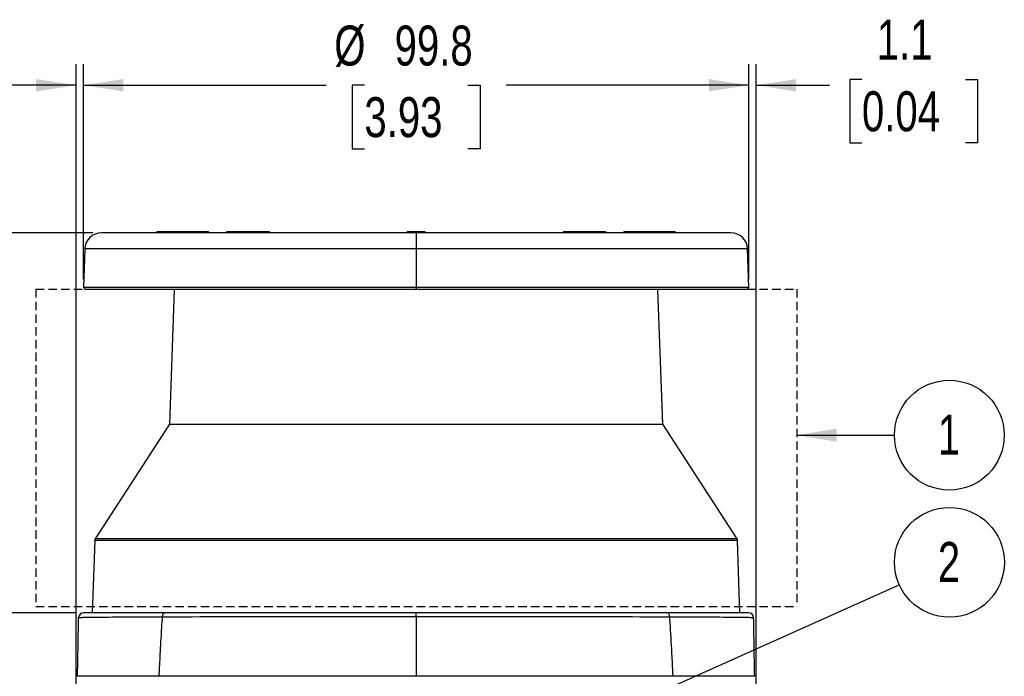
# Model space of a CAD drawing. Header units: millimetres. Extents: x 0 to 864, y 0 to 559.
# Tile 19 of 55: x 92 to 240, y 223 to 321. Entities that reach past the tile are written whole.
import ezdxf

# ---------------------------------------------------------------- set-up
doc = ezdxf.new("R2010")
doc.units = ezdxf.units.MM
doc.linetypes.add('HIDDEN', pattern=[1.905, 1.27, -0.635])
doc.layers.add('DIMENSIONS', color=140, linetype='Continuous', lineweight=25)
doc.layers.add('TEXT', color=140, linetype='Continuous', lineweight=25)
doc.layers.add('HIDDEN', color=102, linetype='HIDDEN')
doc.styles.add('SLDTEXTSTYLE0', font='TXT', dxfattribs={"width": 0.75})
doc.dimstyles.new('SLDDIMSTYLE0', dxfattribs={"dimtxt": 6, "dimasz": 6, "dimexe": 0, "dimexo": 0.0625, "dimgap": 1.5, "dimtad": 0, "dimtih": 1, "dimtoh": 1, "dimdec": 1, "dimrnd": 1e-09, "dimzin": 4, "dimdsep": 46, "dimtxsty": 'SLDTEXTSTYLE0', "dimsah": 1, "dimcen": 0.09, "dimadec": 0, "dimazin": 1, "dimtfac": 1, "dimtdec": 1, "dimtofl": 0, "dimtmove": 0, "dimatfit": 3, "dimfxl": 0, "dimfrac": 2, "dimtolj": 1, "dimtzin": 12, "dimarcsym": 0})
doc.dimstyles.new('SLDDIMSTYLE1', dxfattribs={"dimtxt": 6, "dimasz": 6, "dimexe": 0, "dimexo": 0.0625, "dimgap": 1.5, "dimtad": 0, "dimtih": 1, "dimtoh": 1, "dimdec": 1, "dimrnd": 1e-09, "dimzin": 12, "dimdsep": 46, "dimtxsty": 'SLDTEXTSTYLE0', "dimsah": 1, "dimcen": 0.09, "dimadec": 0, "dimazin": 3, "dimtfac": 1, "dimtdec": 1, "dimtofl": 0, "dimtmove": 0, "dimatfit": 3, "dimfxl": 0, "dimfrac": 2, "dimtolj": 1, "dimtzin": 12, "dimarcsym": 0})
doc.dimstyles.new('SLDDIMSTYLE2', dxfattribs={"dimtxt": 6, "dimasz": 6, "dimexe": 0, "dimexo": 0.0625, "dimgap": 1.5, "dimtad": 0, "dimtih": 1, "dimtoh": 1, "dimdec": 1, "dimrnd": 1e-09, "dimzin": 12, "dimdsep": 46, "dimtxsty": 'SLDTEXTSTYLE0', "dimsah": 1, "dimcen": 0.09, "dimadec": 0, "dimazin": 3, "dimtfac": 1, "dimtdec": 1, "dimtmove": 0, "dimatfit": 0, "dimfxl": 0, "dimfrac": 2, "dimtolj": 1, "dimtzin": 12, "dimarcsym": 0})
doc.dimstyles.new('SLDDIMSTYLE3', dxfattribs={"dimtxt": 0.18, "dimasz": 6, "dimexe": 0, "dimexo": 0.0625, "dimgap": 0, "dimtad": 0, "dimtih": 1, "dimtoh": 1, "dimdec": 0, "dimrnd": 1e-09, "dimzin": 0, "dimdsep": 46, "dimtxsty": 'Standard', "dimsah": 1, "dimcen": 0.09, "dimadec": 0, "dimazin": 0, "dimtfac": 6, "dimtdec": 0, "dimtofl": 0, "dimtmove": 0, "dimatfit": 3, "dimfxl": 0, "dimfrac": 2, "dimtolj": 1, "dimtzin": 0, "dimarcsym": 0})

# ---------------------------------------------------------------- blocks, each defined once
blk = doc.blocks.new('_D')
at = {"layer": 'DIMENSIONS'}
for p, q in [((100.54, 232.22), (73.05, 232.22)), ((76.22, 232.22), (76.22, 194.58)), ((68.46, 185.61), (66.64, 185.61)), ((66.64, 185.61), (66.64, 176.08)), ((83.98, 185.61), (85.81, 185.61)), ((85.81, 185.61), (85.81, 176.08)), ((66.64, 176.08), (68.46, 176.08)), ((85.81, 176.08), (83.98, 176.08)), ((76.22, 137.22), (76.22, 174.86)), ((115.48, 137.22), (73.05, 137.22))]:
    blk.add_line(p, q, dxfattribs=at)
for points in [[(76.22, 232.22), (75.3, 226.22), (77.15, 226.22)], [(76.22, 137.22), (77.15, 143.22), (75.3, 143.22)]]:
    blk.add_solid(points, dxfattribs=at)
at = {"layer": 'DIMENSIONS', "char_height": 6, "attachment_point": 1, "style": 'SLDTEXTSTYLE0'}
for s, insert in [('95.0', (68.46, 194.56)), ('3.74', (68.46, 183.82))]:
    blk.add_mtext(s, dxfattribs=dict(at, insert=insert))
blk = doc.blocks.new('_D_1')
at = {"layer": 'DIMENSIONS'}
for p, q in [((103.15, 289.22), (73.05, 289.22)), ((76.22, 289.22), (76.22, 270.58)), ((68.46, 261.61), (66.64, 261.61)), ((66.64, 261.61), (66.64, 252.08)), ((83.98, 261.61), (85.81, 261.61)), ((85.81, 261.61), (85.81, 252.08)), ((66.64, 252.08), (68.46, 252.08)), ((85.81, 252.08), (83.98, 252.08)), ((76.22, 232.22), (76.22, 250.86)), ((100.54, 232.22), (73.05, 232.22))]:
    blk.add_line(p, q, dxfattribs=at)
for points in [[(76.22, 289.22), (75.3, 283.22), (77.15, 283.22)], [(76.22, 232.22), (77.15, 238.22), (75.3, 238.22)]]:
    blk.add_solid(points, dxfattribs=at)
at = {"layer": 'DIMENSIONS', "char_height": 6, "attachment_point": 1, "style": 'SLDTEXTSTYLE0'}
for s, insert in [('57.0', (68.46, 270.56)), ('2.24', (68.46, 259.82))]:
    blk.add_mtext(s, dxfattribs=dict(at, insert=insert))
blk = doc.blocks.new('_D_2')
at = {"layer": 'DIMENSIONS'}
for p, q in [((103.15, 289.22), (43.66, 289.22)), ((46.83, 289.22), (46.83, 223.08)), ((39.07, 214.11), (37.24, 214.11)), ((37.24, 214.11), (37.24, 204.58)), ((54.59, 214.11), (56.42, 214.11)), ((56.42, 214.11), (56.42, 204.58)), ((37.24, 204.58), (39.07, 204.58)), ((56.42, 204.58), (54.59, 204.58)), ((46.83, 137.22), (46.83, 203.36)), ((115.48, 137.22), (43.66, 137.22))]:
    blk.add_line(p, q, dxfattribs=at)
for points in [[(46.83, 289.22), (45.91, 283.22), (47.75, 283.22)], [(46.83, 137.22), (47.75, 143.22), (45.91, 143.22)]]:
    blk.add_solid(points, dxfattribs=at)
at = {"layer": 'DIMENSIONS', "char_height": 6, "attachment_point": 1, "style": 'SLDTEXTSTYLE0'}
for s, insert in [('152.0', (36.86, 223.06)), ('5.98', (39.07, 212.32))]:
    blk.add_mtext(s, dxfattribs=dict(at, insert=insert))
blk = doc.blocks.new('_D_4')
at = {"layer": 'DIMENSIONS'}
for p, q in [((101.72, 282.29), (101.72, 314.55)), ((201.56, 282.29), (201.56, 314.55)), ((101.72, 311.38), (138.14, 311.38)), ((143.88, 311.38), (142.05, 311.38)), ((142.05, 311.38), (142.05, 301.85)), ((159.4, 311.38), (161.23, 311.38)), ((161.23, 311.38), (161.23, 301.85)), ((201.56, 311.38), (165.14, 311.38)), ((142.05, 301.85), (143.88, 301.85)), ((161.23, 301.85), (159.4, 301.85))]:
    blk.add_line(p, q, dxfattribs=at)
for points in [[(101.72, 311.38), (107.72, 310.45), (107.72, 312.3)], [(201.56, 311.38), (195.56, 312.3), (195.56, 310.45)]]:
    blk.add_solid(points, dxfattribs=at)
at = {"layer": 'DIMENSIONS', "char_height": 6, "attachment_point": 1, "style": 'SLDTEXTSTYLE0'}
for s, insert in [('%%c', (139.36, 320.33)), ('99.8', (148.41, 320.33)), ('3.93', (143.88, 309.59))]:
    blk.add_mtext(s, dxfattribs=dict(at, insert=insert))
blk = doc.blocks.new('_D_5')
at = {"layer": 'DIMENSIONS'}
for p, q in [((201.56, 282.29), (201.56, 314.55)), ((202.64, 174.99), (202.64, 314.55)), ((218.52, 312.26), (216.69, 312.26)), ((216.69, 312.26), (216.69, 302.73)), ((234.04, 312.26), (235.86, 312.26)), ((235.86, 312.26), (235.86, 302.73)), ((201.56, 311.38), (190.02, 311.38)), ((202.64, 311.38), (213.65, 311.38)), ((216.69, 302.73), (218.52, 302.73)), ((235.86, 302.73), (234.04, 302.73))]:
    blk.add_line(p, q, dxfattribs=at)
for points in [[(201.56, 311.38), (195.56, 312.3), (195.56, 310.45)], [(202.64, 311.38), (208.64, 310.45), (208.64, 312.3)]]:
    blk.add_solid(points, dxfattribs=at)
at = {"layer": 'DIMENSIONS', "char_height": 6, "attachment_point": 1, "style": 'SLDTEXTSTYLE0'}
for s, insert in [('1.1', (220.74, 321.21)), ('0.04', (218.52, 310.47))]:
    blk.add_mtext(s, dxfattribs=dict(at, insert=insert))
blk = doc.blocks.new('_D_6')
at = {"layer": 'DIMENSIONS'}
for p, q in [((100.64, 174.99), (100.64, 314.55)), ((101.72, 282.29), (101.72, 314.55)), ((67.92, 312.26), (66.09, 312.26)), ((66.09, 312.26), (66.09, 302.73)), ((83.43, 312.26), (85.26, 312.26)), ((85.26, 312.26), (85.26, 302.73)), ((100.64, 311.38), (88.31, 311.38)), ((101.72, 311.38), (113.26, 311.38)), ((66.09, 302.73), (67.92, 302.73)), ((85.26, 302.73), (83.43, 302.73))]:
    blk.add_line(p, q, dxfattribs=at)
for points in [[(100.64, 311.38), (94.64, 312.3), (94.64, 310.45)], [(101.72, 311.38), (107.72, 310.45), (107.72, 312.3)]]:
    blk.add_solid(points, dxfattribs=at)
at = {"layer": 'DIMENSIONS', "char_height": 6, "attachment_point": 1, "style": 'SLDTEXTSTYLE0'}
for s, insert in [('1.1', (70.13, 321.21)), ('0.04', (67.92, 310.47))]:
    blk.add_mtext(s, dxfattribs=dict(at, insert=insert))
blk = doc.blocks.new('SW_NOTE_0_6')
at = {"layer": 'TEXT', "color": 0}
blk.add_circle((8.24, 0), 8.24, dxfattribs=at)
at = {"layer": 'TEXT', "color": 0, "insert": (8.18, 3.06), "char_height": 6, "attachment_point": 2, "style": 'SLDTEXTSTYLE0'}
blk.add_mtext('1', dxfattribs=at)
blk = doc.blocks.new('SW_NOTE_0_8')
at = {"layer": 'TEXT', "color": 0}
blk.add_circle((2.22, 4.68), 8.24, dxfattribs=at)
at = {"layer": 'TEXT', "color": 0, "insert": (2.16, 7.73), "char_height": 6, "attachment_point": 2, "style": 'SLDTEXTSTYLE0'}
blk.add_mtext('2', dxfattribs=at)

msp = doc.modelspace()

# ---------------------------------------------------------------- linework, layer by layer
for p, q in [((120.42, 289.37), (112.84, 289.37)), ((125.09, 289.37), (123.31, 289.37)), ((129.57, 289.37), (125.1, 289.37)), ((150.38, 289.22), (150.38, 289.37)), ((152.9, 289.37), (150.38, 289.37)), ((151.64, 289.22), (151.64, 286.81)), ((152.9, 289.22), (152.9, 289.37)), ((178.18, 289.37), (173.71, 289.37)), ((179.97, 289.37), (178.19, 289.37)), ((190.44, 289.37), (182.86, 289.37)), ((101.92, 286.81), (101.72, 281.02)), ((151.64, 286.81), (101.92, 286.81)), ((151.64, 286.81), (151.64, 281.02)), ((201.36, 286.81), (151.64, 286.81)), ((201.56, 281.02), (201.36, 286.81)), ((101.72, 281.02), (102.01, 280.72)), ((151.64, 281.02), (101.72, 281.02)), ((151.64, 280.72), (102.01, 280.72)), ((115.36, 280.72), (114.65, 260.49)), ((151.64, 281.02), (151.64, 280.72)), ((201.56, 281.02), (151.64, 281.02)), ((201.27, 280.72), (151.64, 280.72)), ((188.63, 260.49), (187.92, 280.72)), ((201.27, 280.72), (201.56, 281.02)), ((114.65, 260.49), (103.5, 243.32)), ((114.65, 260.49), (188.63, 260.49)), ((199.78, 243.32), (188.63, 260.49)), ((103.42, 243.06), (103.06, 232.22)), ((199.86, 243.06), (103.42, 243.06)), ((199.78, 243.32), (103.5, 243.32)), ((200.22, 232.22), (199.86, 243.06)), ((151.64, 231.6), (151.64, 232.22))]:
    msp.add_line(p, q)
for centre, radius, start, end in [((104.42, 286.72), 2.5, 90, 178), ((112.83, 289.17), 0.2, 90, 165.5225), ((112.64, 289.25), 0.233, 352.7588, 31.2063), ((120.43, 289.17), 0.2, 14.4775, 90), ((123.33, 289.21), 0.161, 98.4999, 176.716), ((125.12, 289.21), 0.161, 98.4999, 176.716), ((125.09, 289.2), 0.173, 7.4549, 85.3681), ((129.57, 289.17), 0.2, 14.4775, 90), ((150.37, 289.17), 0.2, 90, 165.5225), ((152.91, 289.17), 0.2, 14.4775, 90), ((178.19, 289.2), 0.173, 94.6319, 172.5451), ((178.16, 289.21), 0.161, 3.284, 81.5001), ((179.95, 289.21), 0.161, 3.284, 81.5001), ((182.85, 289.17), 0.2, 90, 165.5225), ((190.64, 289.25), 0.233, 148.7937, 187.2412), ((190.45, 289.17), 0.2, 14.4775, 90), ((198.86, 286.72), 2.5, 2, 90), ((103.91, 243.04), 0.5, 147, 178.1), ((199.36, 243.04), 0.5, 1.9, 33), ((101.81, 231.42), 0.8, 90, 179.0001), ((201.47, 231.42), 0.8, 1, 90)]:
    msp.add_arc(centre, radius, start, end)
for points, knots in [([(151.64, 289.22), (139.12, 289.22), (127.11, 289.22), (109.39, 289.22), (104.42, 289.22), (104.42, 289.22)], [0, 0, 0, 0, 0.5, 0.5, 1, 1, 1, 1]), ([(123.3, 289.37), (123.28, 289.37), (123.24, 289.37), (123.18, 289.33), (123.13, 289.28), (123.12, 289.24), (123.11, 289.22)], [0, 0, 0, 0, 0.242883, 0.499684, 0.756657, 1, 1, 1, 1]), ([(198.86, 289.22), (198.86, 289.22), (193.89, 289.22), (176.17, 289.22), (164.16, 289.22), (151.64, 289.22)], [0, 0, 0, 0, 0.5, 0.5, 1, 1, 1, 1]), ([(180.17, 289.22), (180.16, 289.24), (180.15, 289.28), (180.1, 289.33), (180.04, 289.37), (180, 289.37), (179.98, 289.37)], [0, 0, 0, 0, 0.243343, 0.500316, 0.757117, 1, 1, 1, 1]), ([(113.95, 232.22), (113.78, 232.22), (113.23, 232.22), (112.41, 232.22), (111.53, 232.22), (110.71, 232.22), (109.58, 232.22), (108.06, 232.22), (106.35, 232.22), (104.98, 232.22), (103.99, 232.22), (103.31, 232.22), (102.75, 232.22), (102.25, 232.22), (101.98, 232.22), (101.87, 232.22), (101.83, 232.22), (101.81, 232.22), (101.81, 232.22), (101.81, 232.22)], [0, 0, 0, 0, 0.022947, 0.077609, 0.115693, 0.149719, 0.198241, 0.284721, 0.391167, 0.497911, 0.562011, 0.624875, 0.686981, 0.748825, 0.847872, 0.883037, 0.915223, 0.954206, 1, 1, 1, 1]), ([(113.59, 231.57), (113.6, 231.66), (113.61, 231.74), (113.65, 231.9), (113.68, 231.98), (113.75, 232.1), (113.79, 232.15), (113.87, 232.21), (113.91, 232.22), (113.95, 232.22)], [0, 0, 0, 0, 0.25, 0.25, 0.5, 0.5, 0.75, 0.75, 1, 1, 1, 1]), ([(189.69, 231.57), (189.68, 231.66), (189.67, 231.74), (189.63, 231.9), (189.6, 231.98), (189.53, 232.1), (189.49, 232.15), (189.41, 232.21), (189.37, 232.22), (189.33, 232.22)], [0, 0, 0, 0, 0.25, 0.25, 0.5, 0.5, 0.75, 0.75, 1, 1, 1, 1]), ([(201.47, 232.22), (201.47, 232.22), (201.47, 232.22), (201.32, 232.22), (201.17, 232.22), (200.45, 232.22), (199.59, 232.22), (197.34, 232.22), (195.93, 232.22), (192.85, 232.22), (191.14, 232.22), (189.33, 232.22)], [0, 0, 0, 0, 0.125, 0.125, 0.25, 0.25, 0.5, 0.5, 0.75, 0.75, 1, 1, 1, 1]), ([(100.85, 222.72), (100.87, 223.89), (100.91, 226.04), (100.96, 228.94), (100.99, 230.67), (101.01, 231.44)], [0, 0, 0, 0, 0.403192, 0.736524, 1, 1, 1, 1]), ([(113.59, 231.57), (112.72, 231.57), (111.84, 231.56), (110.12, 231.55), (109.27, 231.54), (107.61, 231.53), (106.82, 231.53), (105.34, 231.52), (104.65, 231.51), (103.45, 231.5), (102.92, 231.49), (102.08, 231.48), (101.75, 231.48), (101.29, 231.46), (101.15, 231.46), (101.01, 231.45), (101.01, 231.44), (101.01, 231.44)], [0, 0, 0, 0, 0.125, 0.125, 0.25, 0.25, 0.375, 0.375, 0.5, 0.5, 0.625, 0.625, 0.75, 0.75, 0.875, 0.875, 1, 1, 1, 1]), ([(113.1, 222.72), (113.12, 223.16), (113.17, 224.11), (113.24, 225.65), (113.34, 227.42), (113.45, 229.42), (113.54, 230.83), (113.59, 231.57)], [0, 0, 0, 0, 0.148315, 0.321825, 0.52109, 0.746837, 1, 1, 1, 1]), ([(202.27, 231.44), (202.27, 231.44), (202.27, 231.45), (202.13, 231.46), (201.99, 231.46), (201.53, 231.48), (201.2, 231.48), (200.36, 231.49), (199.83, 231.5), (198.63, 231.51), (197.94, 231.52), (196.46, 231.53), (195.67, 231.53), (194.01, 231.54), (193.16, 231.55), (191.43, 231.56), (190.56, 231.57), (189.69, 231.57)], [0, 0, 0, 0, 0.125, 0.125, 0.25, 0.25, 0.375, 0.375, 0.5, 0.5, 0.625, 0.625, 0.75, 0.75, 0.875, 0.875, 1, 1, 1, 1]), ([(202.43, 222.72), (202.41, 223.56), (202.38, 225.24), (202.34, 227.59), (202.31, 229.66), (202.28, 230.88), (202.27, 231.44)], [0, 0, 0, 0, 0.2892943, 0.578257, 0.8086915, 1, 1, 1, 1]), ([(113.1, 222.72), (112.17, 222.72), (111.26, 222.72), (109.52, 222.72), (108.7, 222.72), (107.13, 222.72), (106.39, 222.72), (105.36, 222.72), (105.02, 222.72), (104.4, 222.72), (104.1, 222.72), (103.27, 222.72), (102.78, 222.72), (102.17, 222.72), (101.98, 222.72), (101.66, 222.72), (101.52, 222.72), (101.16, 222.72), (101.02, 222.72), (100.9, 222.72), (100.88, 222.72), (100.85, 222.72), (100.85, 222.72), (100.85, 222.72)], [0, 0, 0, 0, 0.125, 0.125, 0.25, 0.25, 0.375, 0.375, 0.4375, 0.4375, 0.5, 0.5, 0.625, 0.625, 0.6875, 0.6875, 0.75, 0.75, 0.875, 0.875, 0.9375, 0.9375, 1, 1, 1, 1]), ([(151.64, 222.72), (148.29, 222.72), (144.97, 222.72), (138.39, 222.72), (135.13, 222.72), (128.68, 222.72), (125.48, 222.72), (121.53, 222.72), (120.74, 222.72), (119.18, 222.72), (118.41, 222.72), (116.1, 222.72), (114.59, 222.72), (113.1, 222.72)], [0, 0, 0, 0, 0.25, 0.25, 0.5, 0.5, 0.75, 0.75, 0.8125, 0.8125, 0.875, 0.875, 1, 1, 1, 1]), ([(190.18, 222.72), (187.21, 222.72), (184.16, 222.72), (177.92, 222.72), (174.73, 222.72), (169.86, 222.72), (168.21, 222.72), (164.92, 222.72), (163.27, 222.72), (158.31, 222.72), (154.98, 222.72), (151.64, 222.72)], [0, 0, 0, 0, 0.25, 0.25, 0.5, 0.5, 0.625, 0.625, 0.75, 0.75, 1, 1, 1, 1]), ([(202.43, 222.72), (202.43, 222.72), (202.42, 222.72), (202.27, 222.72), (202.13, 222.72), (201.77, 222.72), (201.64, 222.72), (201.31, 222.72), (201.13, 222.72), (200.53, 222.72), (200.05, 222.72), (199.22, 222.72), (198.92, 222.72), (198.3, 222.72), (197.97, 222.72), (196.95, 222.72), (196.21, 222.72), (195.03, 222.72), (194.62, 222.72), (193.78, 222.72), (193.35, 222.72), (192.03, 222.72), (191.11, 222.72), (190.18, 222.72)], [0, 0, 0, 0, 0.125, 0.125, 0.25, 0.25, 0.3125, 0.3125, 0.375, 0.375, 0.5, 0.5, 0.5625, 0.5625, 0.625, 0.625, 0.75, 0.75, 0.8125, 0.8125, 0.875, 0.875, 1, 1, 1, 1])]:
    msp.add_open_spline(points, degree=3, knots=knots)
for points in [[(132.37, 232.22), (126.06, 232.22), (119.81, 232.22), (113.95, 232.22)], [(151.64, 232.22), (145.1, 232.22), (138.68, 232.22), (132.37, 232.22)], [(170.9, 232.22), (164.6, 232.22), (158.17, 232.22), (151.64, 232.22)], [(189.33, 232.22), (183.47, 232.22), (177.22, 232.22), (170.9, 232.22)], [(151.64, 231.6), (139.2, 231.59), (125.23, 231.58), (113.59, 231.57)], [(151.64, 231.6), (151.64, 228.65), (151.64, 225.69), (151.64, 222.72)], [(189.69, 231.57), (178.05, 231.58), (164.08, 231.59), (151.64, 231.6)], [(189.78, 230.22), (189.75, 230.67), (189.72, 231.12), (189.69, 231.57)], [(190.04, 225.59), (189.96, 227.14), (189.87, 228.68), (189.78, 230.22)], [(190.18, 222.72), (190.13, 223.68), (190.09, 224.64), (190.04, 225.59)]]:
    msp.add_open_spline(points, degree=3)
at = {"layer": 'DIMENSIONS'}
msp.add_line((160.08, 207.72), (224.11, 236.41), dxfattribs=at)
at = {"layer": 'HIDDEN'}
for p, q in [((94.57, 280.78), (208.75, 280.78)), ((94.57, 280.78), (94.57, 233.15)), ((208.75, 280.78), (208.75, 233.15)), ((94.57, 233.15), (208.75, 233.15))]:
    msp.add_line(p, q, dxfattribs=at)

# ---------------------------------------------------------------- block references
at = {"layer": 'TEXT'}
for name, p in [('SW_NOTE_0_6', (223.39, 258.86)), ('SW_NOTE_0_8', (229.42, 235.1))]:
    msp.add_blockref(name, p, dxfattribs=at)

# ---------------------------------------------------------------- dimensions: what is measured, and where the dimension line sits
at = {"layer": 'DIMENSIONS'}
for base, p1, p2, angle, dimstyle, picture, middle in [((101.72, 311.38), (100.64, 173.72), (101.72, 281.02), 360, 'SLDDIMSTYLE2', '_D_6', (75.68, 311.38)), ((201.56, 311.38), (202.64, 173.72), (201.56, 281.02), 0, 'SLDDIMSTYLE2', '_D_5', (226.28, 311.38)), ((46.83, 137.22), (104.42, 289.22), (116.75, 137.22), 90, 'SLDDIMSTYLE0', '_D_2', (46.83, 213.22)), ((76.22, 289.22), (101.81, 232.22), (104.42, 289.22), 90, 'SLDDIMSTYLE0', '_D_1', (76.22, 260.72)), ((76.22, 232.22), (116.75, 137.22), (101.81, 232.22), 90, 'SLDDIMSTYLE0', '_D', (76.22, 184.72))]:
    dim = msp.add_linear_dim(base=base, p1=p1, p2=p2, angle=angle, dimstyle=dimstyle, dxfattribs=at)
    dim.commit()
    dim.dimension.update_dxf_attribs({"geometry": picture, "text_midpoint": middle, "dimtype": 160})
dim = msp.add_linear_dim(base=(201.56, 311.38), p1=(101.72, 281.02), p2=(201.56, 281.02), angle=0, text='%%c<>', dimstyle='SLDDIMSTYLE1', dxfattribs=at)
dim.commit()
dim.dimension.update_dxf_attribs({"geometry": '_D_4', "text_midpoint": (151.64, 311.38), "dimtype": 160})

# ---------------------------------------------------------------- leaders
at = {"layer": 'TEXT'}
msp.add_leader([(208.75, 258.86), (223.39, 258.86)], dimstyle='SLDDIMSTYLE3', dxfattribs=at)

doc.saveas('drawing.dxf')
